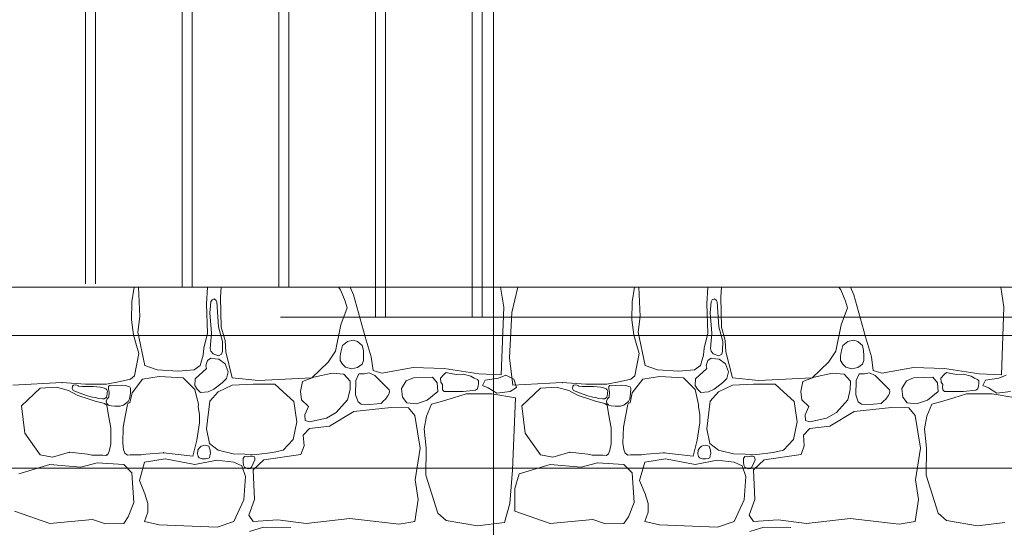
# Model space of a CAD drawing. Header units: millimetres. Extents: x -573548 to 674770, y -184010 to -47794.
# Tile 132 of 181: x 99977 to 102929, y -93597 to -92077. Entities that reach past the tile are written whole.
import ezdxf
from ezdxf.enums import TextEntityAlignment as Align

# ---------------------------------------------------------------- set-up
doc = ezdxf.new("R2010")
doc.units = ezdxf.units.MM
for name, color, linetype, lineweight in [('A.02 RZUT PIWNICY_is$0$_HATCH_Nr_pióra__18', 8, 'Continuous', 9), ('A.02 RZUT PIWNICY_is$0$OBRYS PARTERU#1_Nr_pióra__1', 8, 'Continuous', 9), ('A.02 RZUT PIWNICY_is$0$SCHODY_Nr_pióra__1', 8, 'Continuous', 9), ('A.02 RZUT PIWNICY_is$0$Structural - Bearing_Nr_pióra__21', 8, 'Continuous', 9), ('A.02 RZUT PIWNICY_is$0$Structural - Grid', 8, 'Continuous', 9), ('A.02 RZUT PIWNICY_is$0$Structural - Grid_Nr_pióra__17', 8, 'Continuous', 9)]:
    doc.layers.add(name, color=color, linetype=linetype, lineweight=lineweight)
doc.styles.add('A.02 RZUT PIWNICY_is$0$STYL_AUTOMATYCZNY_1', font='arial.ttf')

# ---------------------------------------------------------------- blocks, each defined once
blk = doc.blocks.new('*X116')
at = {"layer": 'A.02 RZUT PIWNICY_is$0$_HATCH_Nr_pióra__18'}
for p, q in [((100883, -92921.3), (100889.9, -92877.8)), ((100903.5, -92877.8), (100906.9, -92965.4)), ((101106.7, -92927.9), (101109.9, -92877.8)), ((101150.9, -92877.8), (101149.3, -92907.6)), ((101508.4, -92885.8), (101503.2, -92877.8)), ((101522.8, -92919.6), (101508.4, -92885.8)), ((101538.2, -92877.8), (101547.4, -92900.6)), ((101547.4, -92900.6), (101583.1, -93026.9)), ((101998, -92938.2), (101988.7, -92877.8)), ((102040.2, -92877.8), (102022.4, -92953.8)), ((102383, -92921.3), (102389.9, -92877.8)), ((102403.5, -92877.8), (102406.9, -92965.4)), ((102606.7, -92927.9), (102609.9, -92877.8)), ((102650.9, -92877.8), (102649.3, -92907.6)), ((103008.4, -92885.8), (103003.2, -92877.8)), ((103022.8, -92919.6), (103008.4, -92885.8)), ((103038.2, -92877.8), (103047.4, -92900.6)), ((103047.4, -92900.6), (103083.1, -93026.9)), ((103498, -92938.2), (103488.7, -92877.8)), ((100882.1, -92975.5), (100883, -92921.3)), ((101110, -93015.4), (101106.7, -92927.9)), ((101120.4, -92921.3), (101117.3, -92954.9)), ((101123.5, -92915.4), (101120.4, -92921.3)), ((101130.1, -92913.1), (101123.5, -92915.4)), ((101136.4, -92917.3), (101130.1, -92913.1)), ((101138.1, -92921.3), (101136.4, -92917.3)), ((101143.4, -92997), (101138.1, -92921.3)), ((101149.3, -92907.6), (101151.3, -92998)), ((101528.6, -92939.4), (101522.8, -92919.6)), ((102382.1, -92975.5), (102383, -92921.3)), ((102610, -93015.4), (102606.7, -92927.9)), ((102620.4, -92921.3), (102617.3, -92954.9)), ((102623.5, -92915.4), (102620.4, -92921.3)), ((102630.1, -92913.1), (102623.5, -92915.4)), ((102636.4, -92917.3), (102630.1, -92913.1)), ((102638.1, -92921.3), (102636.4, -92917.3)), ((102643.4, -92997), (102638.1, -92921.3)), ((102649.3, -92907.6), (102651.3, -92998)), ((103028.6, -92939.4), (103022.8, -92919.6)), ((101117.3, -92954.9), (101121.9, -93015.7)), ((101509.6, -92990.2), (101528.6, -92939.4)), ((101990.1, -93140.9), (101998, -92938.2)), ((102022.4, -92953.8), (102015.9, -93089.4)), ((102617.3, -92954.9), (102621.9, -93015.7)), ((103009.6, -92990.2), (103028.6, -92939.4)), ((103490.1, -93140.9), (103498, -92938.2)), ((100888.5, -93020.8), (100882.1, -92975.5)), ((100906.9, -92965.4), (100901.2, -93012.9)), ((101493.9, -93069.5), (101509.6, -92990.2)), ((102388.5, -93020.8), (102382.1, -92975.5)), ((102406.9, -92965.4), (102401.2, -93012.9)), ((102993.9, -93069.5), (103009.6, -92990.2)), ((100901.2, -93012.9), (100922.2, -93112.8)), ((101098.9, -93060.4), (101110, -93015.4)), ((101121.9, -93015.7), (101118.3, -93061.7)), ((101154.7, -93040.4), (101143.4, -92997)), ((101151.3, -92998), (101162.5, -93037.7)), ((102401.2, -93012.9), (102422.2, -93112.8)), ((102598.9, -93060.4), (102610, -93015.4)), ((102621.9, -93015.7), (102618.3, -93061.7)), ((102654.7, -93040.4), (102643.4, -92997)), ((102651.3, -92998), (102662.5, -93037.7)), ((100895.5, -93046.1), (100888.5, -93020.8)), ((100904.4, -93076.1), (100895.5, -93046.1)), ((101154.5, -93069.5), (101154.7, -93040.4)), ((101162.5, -93037.7), (101164.5, -93071.9)), ((101529.4, -93041.1), (101514.8, -93053)), ((101546.4, -93036.2), (101529.4, -93041.1)), ((101560.2, -93040.4), (101546.4, -93036.2)), ((101573.5, -93053), (101560.2, -93040.4)), ((101583.1, -93026.9), (101600.4, -93086.4)), ((102395.5, -93046.1), (102388.5, -93020.8)), ((102404.4, -93076.1), (102395.5, -93046.1)), ((102654.5, -93069.5), (102654.7, -93040.4)), ((102662.5, -93037.7), (102664.5, -93071.9)), ((103029.4, -93041.1), (103014.8, -93053)), ((103046.4, -93036.2), (103029.4, -93041.1)), ((103060.2, -93040.4), (103046.4, -93036.2)), ((103073.5, -93053), (103060.2, -93040.4)), ((103083.1, -93026.9), (103100.4, -93086.4)), ((100891.5, -93143.4), (100904.4, -93076.1)), ((101096.8, -93081.8), (101098.9, -93060.4)), ((101118.3, -93061.7), (101120.4, -93069.5)), ((101120.4, -93069.5), (101126.5, -93078)), ((101126.5, -93078), (101143.1, -93083.2)), ((101143.1, -93083.2), (101151.6, -93078.8)), ((101151.6, -93078.8), (101154.5, -93069.5)), ((101164.5, -93071.9), (101184.3, -93149.1)), ((101471.6, -93102.9), (101493.9, -93069.5)), ((101510.1, -93072.5), (101508.2, -93084.6)), ((101514.8, -93053), (101510.1, -93072.5)), ((101577.3, -93067.4), (101573.5, -93053)), ((101577.8, -93083), (101577.3, -93067.4)), ((102391.5, -93143.4), (102404.4, -93076.1)), ((102596.8, -93081.8), (102598.9, -93060.4)), ((102618.3, -93061.7), (102620.4, -93069.5)), ((102620.4, -93069.5), (102626.5, -93078)), ((102626.5, -93078), (102643.1, -93083.2)), ((102643.1, -93083.2), (102651.6, -93078.8)), ((102651.6, -93078.8), (102654.5, -93069.5)), ((102664.5, -93071.9), (102684.3, -93149.1)), ((102971.6, -93102.9), (102993.9, -93069.5)), ((103010.1, -93072.5), (103008.2, -93084.6)), ((103014.8, -93053), (103010.1, -93072.5)), ((103077.3, -93067.4), (103073.5, -93053)), ((103077.8, -93083), (103077.3, -93067.4)), ((101088.2, -93112.8), (101096.8, -93081.8)), ((101107.3, -93106.2), (101105, -93113.3)), ((101110.3, -93097.2), (101107.3, -93106.2)), ((101120.4, -93090.7), (101110.3, -93097.2)), ((101132.7, -93092.2), (101120.4, -93090.7)), ((101144.4, -93094), (101132.7, -93092.2)), ((101162.8, -93107.9), (101144.4, -93094)), ((101171.7, -93131.2), (101162.8, -93107.9)), ((101422.4, -93149.1), (101471.6, -93102.9)), ((101508.2, -93084.6), (101508, -93097.1)), ((101508, -93097.1), (101514.8, -93108.3)), ((101514.8, -93108.3), (101523.5, -93117.6)), ((101559.8, -93118.8), (101573.5, -93108.3)), ((101573.5, -93108.3), (101577.9, -93098)), ((101577.9, -93098), (101577.8, -93083)), ((101600.4, -93086.4), (101606.2, -93127.3)), ((102015.9, -93089.4), (102025.9, -93171.1)), ((102588.2, -93112.8), (102596.8, -93081.8)), ((102607.3, -93106.2), (102605, -93113.3)), ((102610.3, -93097.2), (102607.3, -93106.2)), ((102620.4, -93090.7), (102610.3, -93097.2)), ((102632.7, -93092.2), (102620.4, -93090.7)), ((102644.4, -93094), (102632.7, -93092.2)), ((102662.8, -93107.9), (102644.4, -93094)), ((102671.7, -93131.2), (102662.8, -93107.9)), ((102922.4, -93149.1), (102971.6, -93102.9)), ((103008.2, -93084.6), (103008, -93097.1)), ((103008, -93097.1), (103014.8, -93108.3)), ((103014.8, -93108.3), (103023.5, -93117.6)), ((103059.8, -93118.8), (103073.5, -93108.3)), ((103073.5, -93108.3), (103077.9, -93098)), ((103077.9, -93098), (103077.8, -93083)), ((103100.4, -93086.4), (103106.2, -93127.3)), ((100922.2, -93112.8), (100959.4, -93125.6)), ((100959.4, -93125.6), (101022.1, -93129.3)), ((101022.1, -93129.3), (101070, -93125.6)), ((101070, -93125.6), (101088.2, -93112.8)), ((101107.3, -93121.5), (101072.7, -93152.2)), ((101105, -93113.3), (101107.3, -93121.5)), ((101167, -93151.3), (101171.7, -93131.2)), ((101484, -93135.5), (101429.1, -93147.1)), ((101519.1, -93138.4), (101484, -93135.5)), ((101523.5, -93117.6), (101542.1, -93122.2)), ((101542.1, -93122.2), (101559.8, -93118.8)), ((101563.7, -93137.1), (101554.4, -93157.8)), ((101579.9, -93137.7), (101563.7, -93137.1)), ((101594.3, -93134), (101579.9, -93137.7)), ((101611.6, -93142.5), (101594.3, -93134)), ((101606.2, -93127.3), (101632.2, -93135.9)), ((101632.2, -93135.9), (101726.3, -93118.6)), ((101726.3, -93118.6), (101820, -93121.9)), ((101820, -93121.9), (101923.7, -93137.6)), ((101826, -93133.2), (101820, -93138.8)), ((101839, -93136.2), (101826, -93133.2)), ((101856.8, -93139.2), (101839, -93136.2)), ((101923.7, -93137.6), (101990.1, -93140.9)), ((102422.2, -93112.8), (102459.4, -93125.6)), ((102459.4, -93125.6), (102522.1, -93129.3)), ((102522.1, -93129.3), (102570, -93125.6)), ((102570, -93125.6), (102588.2, -93112.8)), ((102607.3, -93121.5), (102572.7, -93152.2)), ((102605, -93113.3), (102607.3, -93121.5)), ((102667, -93151.3), (102671.7, -93131.2)), ((102984, -93135.5), (102929.1, -93147.1)), ((103019.1, -93138.4), (102984, -93135.5)), ((103023.5, -93117.6), (103042.1, -93122.2)), ((103042.1, -93122.2), (103059.8, -93118.8)), ((103063.7, -93137.1), (103054.4, -93157.8)), ((103079.9, -93137.7), (103063.7, -93137.1)), ((103094.3, -93134), (103079.9, -93137.7)), ((103111.6, -93142.5), (103094.3, -93134)), ((103106.2, -93127.3), (103132.2, -93135.9)), ((103132.2, -93135.9), (103226.3, -93118.6)), ((103226.3, -93118.6), (103320, -93121.9)), ((103320, -93121.9), (103423.7, -93137.6)), ((103326, -93133.2), (103320, -93138.8)), ((103339, -93136.2), (103326, -93133.2)), ((103356.8, -93139.2), (103339, -93136.2)), ((103423.7, -93137.6), (103490.1, -93140.9)), ((100525.9, -93171.1), (100673.7, -93163.7)), ((100673.7, -93163.7), (100744, -93168.9)), ((100806.8, -93168.9), (100848.5, -93160.6)), ((100848.5, -93160.6), (100878.8, -93153.4)), ((100878.8, -93153.4), (100891.5, -93143.4)), ((100883.7, -93194.8), (100915.2, -93153.7)), ((100915.2, -93153.7), (100965.1, -93145.8)), ((100965.1, -93145.8), (101037, -93149.1)), ((101037, -93149.1), (101071.9, -93184.2)), ((101072.7, -93152.2), (101071.7, -93172.6)), ((101129.3, -93183.1), (101153.7, -93164.3)), ((101153.7, -93164.3), (101167, -93151.3)), ((101184.3, -93149.1), (101263.2, -93157.4)), ((101263.2, -93157.4), (101422.4, -93149.1)), ((101394.9, -93160.7), (101388.6, -93190.6)), ((101429.1, -93147.1), (101394.9, -93160.7)), ((101537.7, -93159.9), (101519.1, -93138.4)), ((101537.3, -93184.6), (101537.7, -93159.9)), ((101554.4, -93157.8), (101553.8, -93200.3)), ((101654.5, -93185.5), (101611.6, -93142.5)), ((101705.7, -93158.6), (101691.9, -93181)), ((101727.2, -93149.5), (101705.7, -93158.6)), ((101785, -93147.1), (101727.2, -93149.5)), ((101798.6, -93164.8), (101785, -93147.1)), ((101800.9, -93190.8), (101798.6, -93164.8)), ((101820, -93138.8), (101808.5, -93150.7)), ((101808.5, -93150.7), (101809.5, -93162.6)), ((101809.5, -93162.6), (101814.3, -93169.6)), ((101877, -93138.8), (101856.8, -93139.2)), ((101899.9, -93144.9), (101877, -93138.8)), ((101909.7, -93150.3), (101899.9, -93144.9)), ((101919, -93154.9), (101909.7, -93150.3)), ((101922.5, -93158.7), (101919, -93154.9)), ((101921.7, -93173.9), (101922.6, -93167.3)), ((101922.6, -93167.3), (101922.5, -93158.7)), ((101934.3, -93172.6), (101942.1, -93156.3)), ((101942.1, -93156.3), (101982.4, -93150.3)), ((101982.4, -93150.3), (102004.1, -93141.3)), ((102004.1, -93141.3), (102028.2, -93153.3)), ((102025.9, -93171.1), (102173.7, -93163.7)), ((102028.2, -93153.3), (102036, -93178)), ((102173.7, -93163.7), (102244, -93168.9)), ((102306.8, -93168.9), (102348.5, -93160.6)), ((102348.5, -93160.6), (102378.8, -93153.4)), ((102378.8, -93153.4), (102391.5, -93143.4)), ((102383.7, -93194.8), (102415.2, -93153.7)), ((102415.2, -93153.7), (102465.1, -93145.8)), ((102465.1, -93145.8), (102537, -93149.1)), ((102537, -93149.1), (102571.9, -93184.2)), ((102572.7, -93152.2), (102571.7, -93172.6)), ((102629.3, -93183.1), (102653.7, -93164.3)), ((102653.7, -93164.3), (102667, -93151.3)), ((102684.3, -93149.1), (102763.2, -93157.4)), ((102763.2, -93157.4), (102922.4, -93149.1)), ((102894.9, -93160.7), (102888.6, -93190.6)), ((102929.1, -93147.1), (102894.9, -93160.7)), ((103037.7, -93159.9), (103019.1, -93138.4)), ((103037.3, -93184.6), (103037.7, -93159.9)), ((103054.4, -93157.8), (103053.8, -93200.3)), ((103154.5, -93185.5), (103111.6, -93142.5)), ((103205.7, -93158.6), (103191.9, -93181)), ((103227.2, -93149.5), (103205.7, -93158.6)), ((103285, -93147.1), (103227.2, -93149.5)), ((103298.6, -93164.8), (103285, -93147.1)), ((103300.9, -93190.8), (103298.6, -93164.8)), ((103320, -93138.8), (103308.5, -93150.7)), ((103308.5, -93150.7), (103309.5, -93162.6)), ((103309.5, -93162.6), (103314.3, -93169.6)), ((103377, -93138.8), (103356.8, -93139.2)), ((103399.9, -93144.9), (103377, -93138.8)), ((103409.7, -93150.3), (103399.9, -93144.9)), ((103419, -93154.9), (103409.7, -93150.3)), ((103422.5, -93158.7), (103419, -93154.9)), ((103421.7, -93173.9), (103422.6, -93167.3)), ((103422.6, -93167.3), (103422.5, -93158.7)), ((103434.3, -93172.6), (103442.1, -93156.3)), ((103442.1, -93156.3), (103482.4, -93150.3)), ((103482.4, -93150.3), (103504.1, -93141.3)), ((100608.2, -93180.3), (100552.7, -93233.1)), ((100656.8, -93177.6), (100608.2, -93180.3)), ((100693.1, -93187.4), (100656.8, -93177.6)), ((100721.7, -93202.1), (100693.1, -93187.4)), ((100705.4, -93174.5), (100704.3, -93181.1)), ((100704.3, -93181.1), (100707.1, -93187.4)), ((100708.3, -93171.2), (100705.4, -93174.5)), ((100707.1, -93187.4), (100725.1, -93194.9)), ((100714.3, -93170.6), (100708.3, -93171.2)), ((100718.6, -93171.5), (100714.3, -93170.6)), ((100721.9, -93173), (100718.6, -93171.5)), ((100723.6, -93174.9), (100721.9, -93173)), ((100734.4, -93175.8), (100723.6, -93174.9)), ((100725.1, -93194.9), (100750.1, -93203)), ((100767.6, -93175.7), (100734.4, -93175.8)), ((100744, -93168.9), (100806.8, -93168.9)), ((100788.8, -93177.7), (100767.6, -93175.7)), ((100797.2, -93179), (100788.8, -93177.7)), ((100804.9, -93182.7), (100797.2, -93179)), ((100807.9, -93185.4), (100804.9, -93182.7)), ((100809.8, -93189.1), (100807.9, -93185.4)), ((100808.9, -93197.7), (100809.3, -93193.4)), ((100809.3, -93193.4), (100809.8, -93189.1)), ((100813.3, -93175.7), (100812.9, -93182)), ((100812.9, -93182), (100814.8, -93192.1)), ((100816.4, -93172.7), (100813.3, -93175.7)), ((100814.8, -93192.1), (100813.8, -93207)), ((100820.1, -93173.1), (100816.4, -93172.7)), ((100833.4, -93172.2), (100820.1, -93173.1)), ((100852, -93171.3), (100833.4, -93172.2)), ((100864.2, -93172.5), (100852, -93171.3)), ((100873.3, -93175.7), (100864.2, -93172.5)), ((100877.3, -93176.2), (100873.3, -93175.7)), ((100876, -93212.3), (100878.7, -93195.7)), ((100879.3, -93180.7), (100877.3, -93176.2)), ((100877.4, -93224.6), (100883.7, -93194.8)), ((100878.7, -93195.7), (100879.3, -93180.7)), ((101071.7, -93172.6), (101078.8, -93183.6)), ((101071.9, -93184.2), (101082.6, -93229.8)), ((101078.8, -93183.6), (101088.8, -93193)), ((101088.8, -93193), (101111.7, -93191.2)), ((101111.7, -93191.2), (101129.3, -93183.1)), ((101142.2, -93191.2), (101117.1, -93219.7)), ((101184.3, -93171.8), (101142.2, -93191.2)), ((101247.1, -93168.5), (101184.3, -93171.8)), ((101311.5, -93168.9), (101247.1, -93168.5)), ((101337.1, -93191.2), (101311.5, -93168.9)), ((101369.3, -93220.1), (101337.1, -93191.2)), ((101388.6, -93190.6), (101392, -93215.6)), ((101530.1, -93215.3), (101537.3, -93184.6)), ((101650.3, -93203.8), (101655.1, -93196.9)), ((101656.1, -93189.8), (101654.5, -93185.5)), ((101655.1, -93196.9), (101656.1, -93189.8)), ((101691.9, -93181), (101694.6, -93207.7)), ((101768.9, -93216.4), (101800.9, -93190.8)), ((101814.3, -93169.6), (101814.1, -93176.8)), ((101814.1, -93176.8), (101815, -93185.3)), ((101815, -93185.3), (101820, -93190.8)), ((101820, -93190.8), (101877, -93190.8)), ((101877, -93190.8), (101913.3, -93186.4)), ((101913.3, -93186.4), (101919.8, -93182)), ((101919.8, -93182), (101921.7, -93173.9)), ((101951.7, -93179.8), (101934.3, -93172.6)), ((101977, -93195.4), (101951.7, -93179.8)), ((102017.3, -93190.6), (101977, -93195.4)), ((102036, -93178), (102017.3, -93190.6)), ((102108.2, -93180.3), (102052.7, -93233.1)), ((102156.8, -93177.6), (102108.2, -93180.3)), ((102193.1, -93187.4), (102156.8, -93177.6)), ((102221.7, -93202.1), (102193.1, -93187.4)), ((102205.4, -93174.5), (102204.3, -93181.1)), ((102204.3, -93181.1), (102207.1, -93187.4)), ((102208.3, -93171.2), (102205.4, -93174.5)), ((102207.1, -93187.4), (102225.1, -93194.9)), ((102214.3, -93170.6), (102208.3, -93171.2)), ((102218.6, -93171.5), (102214.3, -93170.6)), ((102221.9, -93173), (102218.6, -93171.5)), ((102223.6, -93174.9), (102221.9, -93173)), ((102234.4, -93175.8), (102223.6, -93174.9)), ((102225.1, -93194.9), (102250.1, -93203)), ((102267.6, -93175.7), (102234.4, -93175.8)), ((102244, -93168.9), (102306.8, -93168.9)), ((102288.8, -93177.7), (102267.6, -93175.7)), ((102297.2, -93179), (102288.8, -93177.7)), ((102304.9, -93182.7), (102297.2, -93179)), ((102307.9, -93185.4), (102304.9, -93182.7)), ((102309.8, -93189.1), (102307.9, -93185.4)), ((102308.9, -93197.7), (102309.3, -93193.4)), ((102309.3, -93193.4), (102309.8, -93189.1)), ((102313.3, -93175.7), (102312.9, -93182)), ((102312.9, -93182), (102314.8, -93192.1)), ((102316.4, -93172.7), (102313.3, -93175.7)), ((102314.8, -93192.1), (102313.8, -93207)), ((102320.1, -93173.1), (102316.4, -93172.7)), ((102333.4, -93172.2), (102320.1, -93173.1)), ((102352, -93171.3), (102333.4, -93172.2)), ((102364.2, -93172.5), (102352, -93171.3)), ((102373.3, -93175.7), (102364.2, -93172.5)), ((102377.3, -93176.2), (102373.3, -93175.7)), ((102376, -93212.3), (102378.7, -93195.7)), ((102379.3, -93180.7), (102377.3, -93176.2)), ((102377.4, -93224.6), (102383.7, -93194.8)), ((102378.7, -93195.7), (102379.3, -93180.7)), ((102571.7, -93172.6), (102578.8, -93183.6)), ((102571.9, -93184.2), (102582.6, -93229.8)), ((102578.8, -93183.6), (102588.8, -93193)), ((102588.8, -93193), (102611.7, -93191.2)), ((102611.7, -93191.2), (102629.3, -93183.1)), ((102642.2, -93191.2), (102617.1, -93219.7)), ((102684.3, -93171.8), (102642.2, -93191.2)), ((102747.1, -93168.5), (102684.3, -93171.8)), ((102811.5, -93168.9), (102747.1, -93168.5)), ((102837.1, -93191.2), (102811.5, -93168.9)), ((102869.3, -93220.1), (102837.1, -93191.2)), ((102888.6, -93190.6), (102892, -93215.6)), ((103030.1, -93215.3), (103037.3, -93184.6)), ((103150.3, -93203.8), (103155.1, -93196.9)), ((103156.1, -93189.8), (103154.5, -93185.5)), ((103155.1, -93196.9), (103156.1, -93189.8)), ((103191.9, -93181), (103194.6, -93207.7)), ((103268.9, -93216.4), (103300.9, -93190.8)), ((103314.3, -93169.6), (103314.1, -93176.8)), ((103314.1, -93176.8), (103315, -93185.3)), ((103315, -93185.3), (103320, -93190.8)), ((103320, -93190.8), (103377, -93190.8)), ((103377, -93190.8), (103413.3, -93186.4)), ((103413.3, -93186.4), (103419.8, -93182)), ((103419.8, -93182), (103421.7, -93173.9)), ((103451.7, -93179.8), (103434.3, -93172.6)), ((103477, -93195.4), (103451.7, -93179.8)), ((103517.3, -93190.6), (103477, -93195.4)), ((100755, -93213.5), (100721.7, -93202.1)), ((100750.1, -93203), (100765.2, -93207.1)), ((100773.3, -93219.1), (100755, -93213.5)), ((100765.2, -93207.1), (100774.7, -93208.7)), ((100793.1, -93224.4), (100773.3, -93219.1)), ((100774.7, -93208.7), (100782.4, -93211.2)), ((100782.4, -93211.2), (100794.9, -93212.3)), ((100801.6, -93226), (100793.1, -93224.4)), ((100794.9, -93212.3), (100800.6, -93211.9)), ((100800.6, -93211.9), (100804.9, -93209.8)), ((100808.2, -93231.4), (100801.6, -93226)), ((100804.9, -93209.8), (100807, -93207.1)), ((100809, -93212.7), (100806.3, -93219.4)), ((100806.3, -93219.4), (100807.7, -93226.5)), ((100807, -93207.1), (100807.8, -93203.4)), ((100807.7, -93226.5), (100813.3, -93231.4)), ((100807.8, -93203.4), (100808.9, -93197.7)), ((100813.8, -93207), (100809, -93212.7)), ((100858, -93231.4), (100872, -93220.5)), ((100870.6, -93229.8), (100872.4, -93225.1)), ((100872, -93220.5), (100876, -93212.3)), ((100872.4, -93225.1), (100877.4, -93224.6)), ((101117.1, -93219.7), (101107.1, -93301.9)), ((101377.9, -93281.6), (101369.3, -93220.1)), ((101392, -93215.6), (101412.6, -93235.8)), ((101496, -93253.2), (101530.1, -93215.3)), ((101553.8, -93200.3), (101561.3, -93221.2)), ((101561.3, -93221.2), (101570.9, -93228.1)), ((101583.9, -93230.5), (101630.2, -93226)), ((101630.2, -93226), (101636.5, -93219)), ((101636.4, -93219.3), (101643.4, -93213.1)), ((101643.4, -93213.1), (101650.3, -93203.8)), ((101694.6, -93207.7), (101707.8, -93224.7)), ((101707.8, -93224.7), (101736.2, -93227.6)), ((101736.2, -93227.6), (101768.9, -93216.4)), ((101807.7, -93221), (101782, -93228.7)), ((101847.7, -93209.4), (101807.7, -93221)), ((101885.7, -93197.8), (101847.7, -93209.4)), ((101924.1, -93197.8), (101885.7, -93197.8)), ((101962.5, -93197.8), (101924.1, -93197.8)), ((102033.4, -93209.6), (101962.5, -93197.8)), ((102024, -93425.6), (102033.4, -93209.6)), ((102255, -93213.5), (102221.7, -93202.1)), ((102250.1, -93203), (102265.2, -93207.1)), ((102273.3, -93219.1), (102255, -93213.5)), ((102265.2, -93207.1), (102274.7, -93208.7)), ((102293.1, -93224.4), (102273.3, -93219.1)), ((102274.7, -93208.7), (102282.4, -93211.2)), ((102282.4, -93211.2), (102294.9, -93212.3)), ((102301.6, -93226), (102293.1, -93224.4)), ((102294.9, -93212.3), (102300.6, -93211.9)), ((102300.6, -93211.9), (102304.9, -93209.8)), ((102308.2, -93231.4), (102301.6, -93226)), ((102304.9, -93209.8), (102307, -93207.1)), ((102309, -93212.7), (102306.3, -93219.4)), ((102306.3, -93219.4), (102307.7, -93226.5)), ((102307, -93207.1), (102307.8, -93203.4)), ((102307.7, -93226.5), (102313.3, -93231.4)), ((102307.8, -93203.4), (102308.9, -93197.7)), ((102313.8, -93207), (102309, -93212.7)), ((102358, -93231.4), (102372, -93220.5)), ((102370.6, -93229.8), (102372.4, -93225.1)), ((102372, -93220.5), (102376, -93212.3)), ((102372.4, -93225.1), (102377.4, -93224.6)), ((102617.1, -93219.7), (102607.1, -93301.9)), ((102877.9, -93281.6), (102869.3, -93220.1)), ((102892, -93215.6), (102912.6, -93235.8)), ((102996, -93253.2), (103030.1, -93215.3)), ((103053.8, -93200.3), (103061.3, -93221.2)), ((103061.3, -93221.2), (103070.9, -93228.1)), ((103083.9, -93230.5), (103130.2, -93226)), ((103130.2, -93226), (103136.5, -93219)), ((103136.4, -93219.3), (103143.4, -93213.1)), ((103143.4, -93213.1), (103150.3, -93203.8)), ((103194.6, -93207.7), (103207.8, -93224.7)), ((103207.8, -93224.7), (103236.2, -93227.6)), ((103236.2, -93227.6), (103268.9, -93216.4)), ((103307.7, -93221), (103282, -93228.7)), ((103347.7, -93209.4), (103307.7, -93221)), ((103385.7, -93197.8), (103347.7, -93209.4)), ((103424.1, -93197.8), (103385.7, -93197.8)), ((103462.5, -93197.8), (103424.1, -93197.8)), ((103533.4, -93209.6), (103462.5, -93197.8)), ((100552.7, -93233.1), (100562.5, -93314.9)), ((100813.3, -93262.1), (100808.2, -93231.4)), ((100813.3, -93231.4), (100820.7, -93233.6)), ((100820.7, -93233.6), (100832.4, -93234.8)), ((100832.4, -93234.8), (100847.8, -93234.5)), ((100847.8, -93234.5), (100858, -93231.4)), ((100864.6, -93260.4), (100870.6, -93229.8)), ((101082.6, -93229.8), (101081.8, -93236.1)), ((101081.8, -93236.1), (101085.8, -93259.6)), ((101412.6, -93235.8), (101402.3, -93260.2)), ((101466.3, -93270.1), (101496, -93253.2)), ((101548.4, -93250.7), (101476.2, -93294.4)), ((101660.7, -93238.3), (101548.4, -93250.7)), ((101570.9, -93228.1), (101583.9, -93230.5)), ((101712.3, -93239.1), (101660.7, -93238.3)), ((101731.3, -93262.1), (101712.3, -93239.1)), ((101782, -93228.7), (101766.9, -93264.5)), ((102052.7, -93233.1), (102062.5, -93314.9)), ((102313.3, -93262.1), (102308.2, -93231.4)), ((102313.3, -93231.4), (102320.7, -93233.6)), ((102320.7, -93233.6), (102332.4, -93234.8)), ((102332.4, -93234.8), (102347.8, -93234.5)), ((102347.8, -93234.5), (102358, -93231.4)), ((102364.6, -93260.4), (102370.6, -93229.8)), ((102582.6, -93229.8), (102581.8, -93236.1)), ((102581.8, -93236.1), (102585.8, -93259.6)), ((102912.6, -93235.8), (102902.3, -93260.2)), ((102966.3, -93270.1), (102996, -93253.2)), ((103048.4, -93250.7), (102976.2, -93294.4)), ((103160.7, -93238.3), (103048.4, -93250.7)), ((103070.9, -93228.1), (103083.9, -93230.5)), ((103212.3, -93239.1), (103160.7, -93238.3)), ((103231.3, -93262.1), (103212.3, -93239.1)), ((103282, -93228.7), (103266.9, -93264.5)), ((100820, -93298.9), (100813.3, -93262.1)), ((100857, -93297), (100864.6, -93260.4)), ((101086.1, -93284.3), (101078.5, -93335.9)), ((101085.8, -93259.6), (101086.1, -93284.3)), ((101366.8, -93334.1), (101377.9, -93281.6)), ((101402.3, -93260.2), (101402.7, -93277.5)), ((101402.7, -93277.5), (101415.9, -93281.2)), ((101415.9, -93281.2), (101466.3, -93270.1)), ((101747.4, -93360.5), (101731.3, -93262.1)), ((101766.9, -93264.5), (101759.4, -93302.2)), ((102320, -93298.9), (102313.3, -93262.1)), ((102357, -93297), (102364.6, -93260.4)), ((102586.1, -93284.3), (102578.5, -93335.9)), ((102585.8, -93259.6), (102586.1, -93284.3)), ((102866.8, -93334.1), (102877.9, -93281.6)), ((102902.3, -93260.2), (102902.7, -93277.5)), ((102902.7, -93277.5), (102915.9, -93281.2)), ((102915.9, -93281.2), (102966.3, -93270.1)), ((103247.4, -93360.5), (103231.3, -93262.1)), ((103266.9, -93264.5), (103259.4, -93302.2)), ((100562.5, -93314.9), (100608.2, -93380.3)), ((100820, -93347), (100820, -93298.9)), ((100855.7, -93345.1), (100857, -93297)), ((101107.1, -93301.9), (101115.8, -93346)), ((101415.9, -93301.5), (101396.5, -93321.3)), ((101476.2, -93294.4), (101415.9, -93301.5)), ((101759.4, -93302.2), (101765.9, -93360.2)), ((102062.5, -93314.9), (102108.2, -93380.3)), ((102320, -93347), (102320, -93298.9)), ((102355.7, -93345.1), (102357, -93297)), ((102607.1, -93301.9), (102615.8, -93346)), ((102915.9, -93301.5), (102896.5, -93321.3)), ((102976.2, -93294.4), (102915.9, -93301.5)), ((103259.4, -93302.2), (103265.9, -93360.2)), ((101078.5, -93335.9), (101066.5, -93384.1)), ((101337.1, -93366.3), (101366.8, -93334.1)), ((101396.5, -93321.3), (101399.4, -93353.5)), ((102578.5, -93335.9), (102566.5, -93384.1)), ((102837.1, -93366.3), (102866.8, -93334.1)), ((102896.5, -93321.3), (102899.4, -93353.5)), ((100645.2, -93387.3), (100696.7, -93372.6)), ((100696.7, -93372.6), (100749.9, -93378.5)), ((100812.4, -93377), (100816.5, -93366.5)), ((100816.5, -93366.5), (100820, -93347)), ((100858.6, -93364.6), (100855.7, -93345.1)), ((100862.4, -93375.2), (100858.6, -93364.6)), ((100978.2, -93374), (100924.8, -93378.5)), ((101066.5, -93384.1), (100978.2, -93374)), ((101081, -93366.5), (101080.2, -93377.1)), ((101084.9, -93359.7), (101081, -93366.5)), ((101091.4, -93353.7), (101084.9, -93359.7)), ((101102.5, -93351.2), (101091.4, -93353.7)), ((101113.6, -93353.8), (101102.5, -93351.2)), ((101115.8, -93359.7), (101113.6, -93353.8)), ((101115.8, -93346), (101142.2, -93366.3)), ((101118.4, -93366), (101115.8, -93359.7)), ((101118.7, -93374.9), (101118.4, -93366)), ((101142.2, -93366.3), (101187.2, -93377)), ((101257, -93379.1), (101306.1, -93373.3)), ((101306.1, -93373.3), (101337.1, -93366.3)), ((101399.4, -93353.5), (101389.9, -93379.5)), ((101732.9, -93454.6), (101747.4, -93360.5)), ((101765.9, -93360.2), (101764.3, -93441)), ((102145.2, -93387.3), (102196.7, -93372.6)), ((102196.7, -93372.6), (102249.9, -93378.5)), ((102312.4, -93377), (102316.5, -93366.5)), ((102316.5, -93366.5), (102320, -93347)), ((102358.6, -93364.6), (102355.7, -93345.1)), ((102362.4, -93375.2), (102358.6, -93364.6)), ((102478.2, -93374), (102424.8, -93378.5)), ((102566.5, -93384.1), (102478.2, -93374)), ((102581, -93366.5), (102580.2, -93377.1)), ((102584.9, -93359.7), (102581, -93366.5)), ((102591.4, -93353.7), (102584.9, -93359.7)), ((102602.5, -93351.2), (102591.4, -93353.7)), ((102613.6, -93353.8), (102602.5, -93351.2)), ((102615.8, -93359.7), (102613.6, -93353.8)), ((102615.8, -93346), (102642.2, -93366.3)), ((102618.4, -93366), (102615.8, -93359.7)), ((102618.7, -93374.9), (102618.4, -93366)), ((102642.2, -93366.3), (102687.2, -93377)), ((102757, -93379.1), (102806.1, -93373.3)), ((102806.1, -93373.3), (102837.1, -93366.3)), ((102899.4, -93353.5), (102889.9, -93379.5)), ((103232.9, -93454.6), (103247.4, -93360.5)), ((103265.9, -93360.2), (103264.3, -93441)), ((100608.2, -93380.3), (100645.2, -93387.3)), ((100779.4, -93403.8), (100730.3, -93417.5)), ((100749.9, -93378.5), (100763.2, -93380.9)), ((100763.2, -93380.9), (100796.3, -93381.5)), ((100858.7, -93409.6), (100779.4, -93403.8)), ((100796.3, -93381.5), (100804.9, -93382.5)), ((100804.9, -93382.5), (100808.2, -93380.3)), ((100808.2, -93380.3), (100812.4, -93377)), ((100866.5, -93378.6), (100862.4, -93375.2)), ((100869.8, -93380.9), (100866.5, -93378.6)), ((100878.4, -93380.2), (100869.8, -93380.9)), ((100911.5, -93380.5), (100878.4, -93380.2)), ((100905.7, -93456.7), (100921, -93402.2)), ((100924.8, -93378.5), (100911.5, -93380.5)), ((100921, -93402.2), (100983.3, -93392.3)), ((100983.3, -93392.3), (101072.5, -93409.6)), ((101072.5, -93409.6), (101138.1, -93396)), ((101080.2, -93377.1), (101081.7, -93385.3)), ((101081.7, -93385.3), (101084.9, -93389)), ((101084.9, -93389), (101093.7, -93392)), ((101093.7, -93392), (101104.2, -93392.1)), ((101104.2, -93392.1), (101111, -93391.5)), ((101111, -93391.5), (101115.8, -93389)), ((101115.8, -93389), (101117.4, -93383.4)), ((101117.4, -93383.4), (101118.7, -93374.9)), ((101138.1, -93396), (101188.9, -93402.2)), ((101187.2, -93377), (101257, -93379.1)), ((101188.9, -93402.2), (101213.2, -93413.3)), ((101220.8, -93385.3), (101216.9, -93391)), ((101216.9, -93391), (101217.4, -93402.1)), ((101217.4, -93402.1), (101218.2, -93410.9)), ((101229.7, -93386), (101220.8, -93385.3)), ((101238.1, -93384.2), (101229.7, -93386)), ((101245, -93384.4), (101238.1, -93384.2)), ((101242, -93417), (101251.7, -93395.5)), ((101247.1, -93385.3), (101245, -93384.4)), ((101250.5, -93385.8), (101247.1, -93385.3)), ((101278.5, -93394.7), (101247.1, -93425.3)), ((101251.5, -93389.8), (101250.5, -93385.8)), ((101251.7, -93395.5), (101251.5, -93389.8)), ((101389.9, -93379.5), (101278.5, -93394.7)), ((102108.2, -93380.3), (102145.2, -93387.3)), ((102279.4, -93403.8), (102230.3, -93417.5)), ((102249.9, -93378.5), (102263.2, -93380.9)), ((102263.2, -93380.9), (102296.3, -93381.5)), ((102358.7, -93409.6), (102279.4, -93403.8)), ((102296.3, -93381.5), (102304.9, -93382.5)), ((102304.9, -93382.5), (102308.2, -93380.3)), ((102308.2, -93380.3), (102312.4, -93377)), ((102366.5, -93378.6), (102362.4, -93375.2)), ((102369.8, -93380.9), (102366.5, -93378.6)), ((102378.4, -93380.2), (102369.8, -93380.9)), ((102411.5, -93380.5), (102378.4, -93380.2)), ((102405.7, -93456.7), (102421, -93402.2)), ((102424.8, -93378.5), (102411.5, -93380.5)), ((102421, -93402.2), (102483.3, -93392.3)), ((102483.3, -93392.3), (102572.5, -93409.6)), ((102572.5, -93409.6), (102638.1, -93396)), ((102580.2, -93377.1), (102581.7, -93385.3)), ((102581.7, -93385.3), (102584.9, -93389)), ((102584.9, -93389), (102593.7, -93392)), ((102593.7, -93392), (102604.2, -93392.1)), ((102604.2, -93392.1), (102611, -93391.5)), ((102611, -93391.5), (102615.8, -93389)), ((102615.8, -93389), (102617.4, -93383.4)), ((102617.4, -93383.4), (102618.7, -93374.9)), ((102638.1, -93396), (102688.9, -93402.2)), ((102687.2, -93377), (102757, -93379.1)), ((102688.9, -93402.2), (102713.2, -93413.3)), ((102720.8, -93385.3), (102716.9, -93391)), ((102716.9, -93391), (102717.4, -93402.1)), ((102717.4, -93402.1), (102718.2, -93410.9)), ((102729.7, -93386), (102720.8, -93385.3)), ((102738.1, -93384.2), (102729.7, -93386)), ((102745, -93384.4), (102738.1, -93384.2)), ((102742, -93417), (102751.7, -93395.5)), ((102747.1, -93385.3), (102745, -93384.4)), ((102750.5, -93385.8), (102747.1, -93385.3)), ((102778.5, -93394.7), (102747.1, -93425.3)), ((102751.5, -93389.8), (102750.5, -93385.8)), ((102751.7, -93395.5), (102751.5, -93389.8)), ((102889.9, -93379.5), (102778.5, -93394.7)), ((100636.9, -93409.6), (100544.4, -93437.3)), ((100730.3, -93417.5), (100636.9, -93409.6)), ((100883.4, -93434.4), (100858.7, -93409.6)), ((101213.2, -93413.3), (101224, -93445.1)), ((101218.2, -93410.9), (101220.8, -93417)), ((101220.8, -93417), (101225.2, -93420.2)), ((101225.2, -93420.2), (101232.1, -93421.6)), ((101232.1, -93421.6), (101238.3, -93420.7)), ((101238.3, -93420.7), (101242, -93417)), ((101247.1, -93425.3), (101250.8, -93513.6)), ((102016.2, -93525.9), (102024, -93425.6)), ((102136.9, -93409.6), (102044.4, -93437.3)), ((102230.3, -93417.5), (102136.9, -93409.6)), ((102383.4, -93434.4), (102358.7, -93409.6)), ((102713.2, -93413.3), (102724, -93445.1)), ((102718.2, -93410.9), (102720.8, -93417)), ((102720.8, -93417), (102725.2, -93420.2)), ((102725.2, -93420.2), (102732.1, -93421.6)), ((102732.1, -93421.6), (102738.3, -93420.7)), ((102738.3, -93420.7), (102742, -93417)), ((102747.1, -93425.3), (102750.8, -93513.6)), ((100888.8, -93523.1), (100883.4, -93434.4)), ((100922.2, -93496.7), (100905.7, -93456.7)), ((101224, -93445.1), (101218.6, -93514.5)), ((101741.6, -93513.6), (101732.9, -93454.6)), ((101764.3, -93441), (101800.2, -93555.3)), ((102044.4, -93437.3), (102031.9, -93481.4)), ((102388.8, -93523.1), (102383.4, -93434.4)), ((102422.2, -93496.7), (102405.7, -93456.7)), ((102724, -93445.1), (102718.6, -93514.5)), ((103241.6, -93513.6), (103232.9, -93454.6)), ((103264.3, -93441), (103300.2, -93555.3)), ((102031.9, -93481.4), (102031.1, -93548.6)), ((100930.9, -93526), (100922.2, -93496.7)), ((101218.6, -93514.5), (101188.9, -93580.1)), ((101250.8, -93513.6), (101234.3, -93560.7)), ((101731.3, -93580.1), (101741.6, -93513.6)), ((102430.9, -93526), (102422.2, -93496.7)), ((102718.6, -93514.5), (102688.9, -93580.1)), ((102750.8, -93513.6), (102734.3, -93560.7)), ((103231.3, -93580.1), (103241.6, -93513.6)), ((100531.1, -93548.6), (100636.9, -93585.5)), ((100871.8, -93565.6), (100888.8, -93523.1)), ((100931.3, -93551.6), (100930.9, -93526)), ((102000.6, -93582.7), (102016.2, -93525.9)), ((102031.1, -93548.6), (102136.9, -93585.5)), ((102371.8, -93565.6), (102388.8, -93523.1)), ((102431.3, -93551.6), (102430.9, -93526)), ((100636.9, -93585.5), (100765.3, -93574.3)), ((100765.3, -93574.3), (100803.7, -93586.7)), ((100858.7, -93585.5), (100871.8, -93565.6)), ((100921, -93580.1), (100931.3, -93551.6)), ((100965.1, -93589.6), (100921, -93580.1)), ((101188.9, -93580.1), (101138.9, -93596.6)), ((101234.3, -93560.7), (101247.1, -93580.1)), ((101247.1, -93580.1), (101321, -93574.7)), ((101321, -93574.7), (101406, -93585.5)), ((101406, -93585.5), (101536.5, -93570.6)), ((101536.5, -93570.6), (101684.2, -93588.3)), ((101684.2, -93588.3), (101731.3, -93580.1)), ((101800.2, -93555.3), (101825.8, -93576.8)), ((101825.8, -93576.8), (101919.1, -93592.5)), ((102136.9, -93585.5), (102265.3, -93574.3)), ((102265.3, -93574.3), (102303.7, -93586.7)), ((102358.7, -93585.5), (102371.8, -93565.6)), ((102421, -93580.1), (102431.3, -93551.6)), ((102465.1, -93589.6), (102421, -93580.1)), ((102688.9, -93580.1), (102638.9, -93596.6)), ((102734.3, -93560.7), (102747.1, -93580.1)), ((102747.1, -93580.1), (102821, -93574.7)), ((102821, -93574.7), (102906, -93585.5)), ((102906, -93585.5), (103036.5, -93570.6)), ((103036.5, -93570.6), (103184.2, -93588.3)), ((103184.2, -93588.3), (103231.3, -93580.1)), ((103300.2, -93555.3), (103325.8, -93576.8)), ((103325.8, -93576.8), (103419.1, -93592.5)), ((100803.7, -93586.7), (100858.7, -93585.5)), ((101039, -93592.5), (100965.1, -93589.6)), ((101138.9, -93596.6), (101039, -93592.5)), ((101277.6, -93596.6), (101236.4, -93609.4)), ((101359.4, -93597.8), (101277.6, -93596.6)), ((101919.1, -93592.5), (102000.6, -93582.7)), ((102303.7, -93586.7), (102358.7, -93585.5)), ((102539, -93592.5), (102465.1, -93589.6)), ((102638.9, -93596.6), (102539, -93592.5)), ((102777.6, -93596.6), (102736.4, -93609.4)), ((102859.4, -93597.8), (102777.6, -93596.6)), ((103419.1, -93592.5), (103500.6, -93582.7))]:
    blk.add_line(p, q, dxfattribs=at)
for p in [(100673.7, -93163.7), (102173.7, -93163.7), (100696.7, -93372.6), (100978.2, -93374), (102196.7, -93372.6), (102478.2, -93374), (100808.2, -93380.3), (100808.2, -93380.3), (100866.5, -93378.6), (100866.5, -93378.6), (102308.2, -93380.3), (102308.2, -93380.3), (102366.5, -93378.6), (102366.5, -93378.6)]:
    blk.add_point(p, dxfattribs=at)
blk = doc.blocks.new('A.02 RZUT PIWNICY_is$0$Wypełnienie_19_1')
at = {"layer": 'A.02 RZUT PIWNICY_is$0$_HATCH_Nr_pióra__18'}
blk.add_blockref('*X116', (0, 0), dxfattribs=at)
blk = doc.blocks.new('A.02 RZUT PIWNICY_is$0$Standardowy znacznik osi')
at = {"layer": 'A.02 RZUT PIWNICY_is$0$Structural - Grid_Nr_pióra__17'}
blk.add_line((1000, 0), (17855.4, 0), dxfattribs=at)
at = {"layer": 'A.02 RZUT PIWNICY_is$0$Structural - Grid_Nr_pióra__17', "style": 'A.02 RZUT PIWNICY_is$0$STYL_AUTOMATYCZNY_1'}
for tag, p in [('AC_MarkerText_1_0', (5, -80)), ('AC_MarkerText_1_1', (19360.4, -80))]:
    blk.add_attdef(tag, text='', height=350, rotation=270, dxfattribs=at).set_placement(p, align=Align.TOP_CENTER)
blk = doc.blocks.new('A.02 RZUT PIWNICY_is$0$Standardowy znacznik osi_3')
at = {"layer": 'A.02 RZUT PIWNICY_is$0$Structural - Grid_Nr_pióra__17'}
blk.add_line((2962.2, 0), (40906.6, 0), dxfattribs=at)
at = {"layer": 'A.02 RZUT PIWNICY_is$0$Structural - Grid_Nr_pióra__17', "style": 'A.02 RZUT PIWNICY_is$0$STYL_AUTOMATYCZNY_1'}
for tag, p in [('AC_MarkerText_1_0', (-250, -335)), ('AC_MarkerText_1_1', (44118.7, -335))]:
    blk.add_attdef(tag, text='', height=350, rotation=180, dxfattribs=at).set_placement(p, align=Align.TOP_CENTER)
blk = doc.blocks.new('A.02 RZUT PIWNICY_is')
at = {"layer": 'A.02 RZUT PIWNICY_is$0$OBRYS PARTERU#1_Nr_pióra__1'}
blk.add_lwpolyline([(87547.3, -93022.2), (87547.3, -93622.2), (80856, -93622.2), (80856, -97482.2), (80306.7, -97482.2), (80306.7, -101132.2), (82397.3, -101132.2), (82397.3, -105082.2), (87537.3, -105082.2), (87537.3, -105471.8), (106939.7, -105472.5), (118516.4, -105372.5), (118516.4, -93022.2)], close=True, dxfattribs=at)
at = {"layer": 'A.02 RZUT PIWNICY_is$0$SCHODY_Nr_pióra__1'}
for points in [[(100743.9, -92867.8), (100743.9, -90807.8), (105413.9, -90807.8), (105413.9, -92867.8)], [(100773.9, -92867.8), (100773.9, -90837.8), (105383.9, -90837.8), (105383.9, -92867.8)], [(101033.9, -92877.8), (101033.9, -91097.8), (105123.9, -91097.8), (105123.9, -92877.8)], [(101063.9, -92877.8), (101063.9, -91127.8), (105093.9, -91127.8), (105093.9, -92877.8)], [(104833.9, -92877.8), (104833.9, -91387.8), (101323.9, -91387.8), (101323.9, -92877.8)], [(104803.9, -92877.8), (104803.9, -91417.8), (101353.9, -91417.8), (101353.9, -92877.8)], [(101613.9, -92967.8), (101613.9, -91677.8), (104543.9, -91677.8), (104543.9, -92967.8)], [(101643.9, -92967.8), (101643.9, -91707.8), (104513.9, -91707.8), (104513.9, -92967.8)], [(104253.9, -92967.8), (104253.9, -91967.8), (101903.9, -91967.8), (101903.9, -92967.8)], [(104223.9, -92967.8), (104223.9, -91997.8), (101933.9, -91997.8), (101933.9, -92967.8)], [(104854.9, -92967.8), (101328.6, -92967.8)]]:
    blk.add_lwpolyline(points, dxfattribs=at)
at = {"layer": 'A.02 RZUT PIWNICY_is$0$Structural - Bearing_Nr_pióra__21'}
blk.add_line((105657.3, -92877.8), (100497.3, -92877.8), dxfattribs=at)
at = {"layer": 'A.02 RZUT PIWNICY_is$0$_HATCH_Nr_pióra__18'}
blk.add_blockref('A.02 RZUT PIWNICY_is$0$Wypełnienie_19_1', (0, 0), dxfattribs=at)
at = {"layer": 'A.02 RZUT PIWNICY_is$0$Structural - Grid', "zscale": 1000}
for name, p, rotation in [('A.02 RZUT PIWNICY_is$0$Standardowy znacznik osi', (101967.3, -108395.1), 90), ('A.02 RZUT PIWNICY_is$0$Standardowy znacznik osi_3', (121686.6, -93420.2), 180)]:
    blk.add_blockref(name, p, dxfattribs=dict(at, rotation=rotation))

msp = doc.modelspace()

# ---------------------------------------------------------------- block references
at = {"ltscale": 10}
msp.add_blockref('A.02 RZUT PIWNICY_is', (-570.227, 0), dxfattribs=at)

doc.saveas('drawing.dxf')
